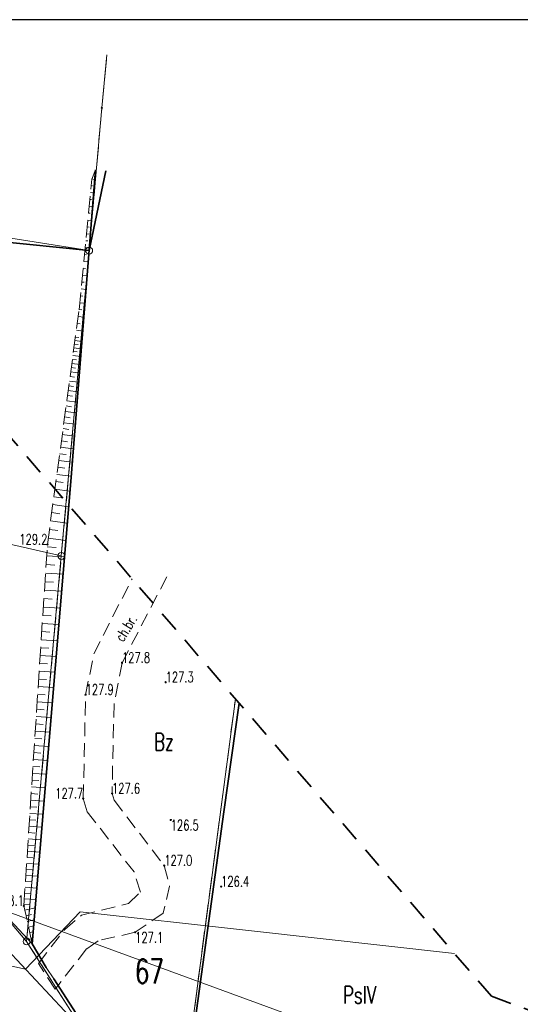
# Model space of a CAD drawing. Header units: metres. Extents: x 7471162 to 7473271, y 5962027 to 5964034.
# Tile 27 of 75: x 7471415 to 7471451, y 5963942 to 5964013. Entities that reach past the tile are written whole.
import ezdxf
from ezdxf.enums import TextEntityAlignment as Align

# ---------------------------------------------------------------- set-up
doc = ezdxf.new("R2010")
doc.units = ezdxf.units.M
doc.header["$MEASUREMENT"] = 0
for name, pattern in [('2_1', [0]), ('2_BUBZ02', [1.75, 1.25, -0.5]), ('2_BUBZ02G', [1.75, 1.25, -0.5]), ('2_KTCR02', [1.5, 1, -0.5]), ('2_KTOK04', [2.5, 1.5, -1]), ('2_KTOK05_01', [7.5, 7.5]), ('4', [2.5, 1.5, -1]), ('4_1', [0]), ('4_SUPK_01', [0]), ('4_SUPW_01', [0]), ('GDE', [0]), ('GUK', [2, 1.5, -0.5])]:
    doc.linetypes.add(name, pattern=pattern)
doc.layers.get('0').update_dxf_attribs({"color": 250, "linetype": 'CONTINUOUS', "lineweight": 100})
doc.layers.add('A_ramka', color=1, linetype='CONTINUOUS', lineweight=60, plot=False)
for name, color, linetype, lineweight in [('BUBZ_L_1', 7, '2_BUBZ02', 18), ('Dzialki', 7, 'GDE', 18), ('Kontury', 90, 'GUK', 18), ('KTCR_E_T_1', 7, 'CONTINUOUS', 15), ('KTCR_L_1', 7, '2_KTCR02', 18), ('KTOK_L_3', 7, '2_1', 18), ('KTOK_L_4', 7, '2_KTOK05_01', 35), ('LINIE_L_1', 90, '4', 35), ('Numery_dzialek', 7, 'CONTINUOUS', 18), ('Numery_konturow', 90, 'CONTINUOUS', 13), ('Punkty', 7, 'CONTINUOUS', 18), ('RTPW_T_0', 7, 'CONTINUOUS', 15), ('SUPK_L_0', 34, '4_SUPK_01', 18), ('SUPW_L_0', 5, '4_SUPW_01', 18)]:
    doc.layers.add(name, color=color, linetype=linetype, lineweight=lineweight)
doc.styles.get("Standard").update_dxf_attribs({"font": 'Simplex.SHX', "width": 0.75})

# ---------------------------------------------------------------- blocks, each defined once
blk = doc.blocks.new('GRT')
at = {"linetype": 'Continuous'}
blk.add_circle((0, 0), 0.25, dxfattribs=at)
blk = doc.blocks.new('GRO')
at = {"linetype": 'Continuous'}
blk.add_circle((0, 0), 0.045, dxfattribs=at)
blk = doc.blocks.new('2_RTPW01')
at = {"linetype": 'Continuous'}
blk.add_circle((0, 0), 0.045, dxfattribs=at)

msp = doc.modelspace()

# ---------------------------------------------------------------- linework, layer by layer
at = {"layer": 'A_ramka', "linetype": 'Continuous', "lineweight": 30}
msp.add_lwpolyline([(7471163.679, 5963811.211), (7471554.852, 5963811.211), (7471554.852, 5964013.282), (7471163.679, 5964013.282)], close=True, dxfattribs=at)
at = {"layer": 'BUBZ_L_1', "linetype": '2_BUBZ02'}
for p, q in [((7471420.185, 5963996.597), (7471420.645, 5964002.426)), ((7471419.182, 5963983.928), (7471420.185, 5963996.597)), ((7471416.075, 5963946.512), (7471419.182, 5963983.928))]:
    msp.add_line(p, q, dxfattribs=at)
at = {"layer": 'BUBZ_L_1', "linetype": '2_BUBZ02G'}
for p, q in [((7471420.375, 5964001.767), (7471420.645, 5964002.426)), ((7471419.465, 5963992.328), (7471420.375, 5964001.767)), ((7471417.175, 5963975.359), (7471419.465, 5963992.328)), ((7471415.475, 5963949.262), (7471417.175, 5963975.359)), ((7471416.075, 5963946.512), (7471415.475, 5963949.262))]:
    msp.add_line(p, q, dxfattribs=at)
at = {"layer": 'BUBZ_L_1', "linetype": '2_1'}
for p, q in [((7471420.574, 5964002.253), (7471420.629, 5964002.23)), ((7471420.384, 5964001.79), (7471420.543, 5964001.725)), ((7471420.281, 5964000.796), (7471420.514, 5964000.774)), ((7471420.329, 5964001.294), (7471420.442, 5964001.283)), ((7471420.233, 5964000.299), (7471420.354, 5964000.287)), ((7471420.137, 5963999.303), (7471420.267, 5963999.291)), ((7471420.185, 5963999.801), (7471420.436, 5963999.777)), ((7471420.089, 5963998.806), (7471420.357, 5963998.78)), ((7471419.993, 5963997.81), (7471420.278, 5963997.783)), ((7471420.041, 5963998.308), (7471420.18, 5963998.295)), ((7471419.946, 5963997.313), (7471420.092, 5963997.298)), ((7471419.898, 5963996.815), (7471420.2, 5963996.786)), ((7471419.802, 5963995.819), (7471420.121, 5963995.789)), ((7471419.85, 5963996.317), (7471420.005, 5963996.302)), ((7471419.754, 5963995.322), (7471419.918, 5963995.306)), ((7471419.658, 5963994.326), (7471419.83, 5963994.31)), ((7471419.706, 5963994.824), (7471420.042, 5963994.792)), ((7471419.61, 5963993.829), (7471419.963, 5963993.795)), ((7471419.514, 5963992.833), (7471419.884, 5963992.798)), ((7471419.562, 5963993.331), (7471419.743, 5963993.314)), ((7471419.466, 5963992.336), (7471419.655, 5963992.317)), ((7471419.399, 5963991.84), (7471419.804, 5963991.785)), ((7471419.265, 5963990.849), (7471419.725, 5963990.787)), ((7471419.332, 5963991.345), (7471419.548, 5963991.315)), ((7471419.165, 5963990.103), (7471419.665, 5963990.036)), ((7471419.199, 5963990.354), (7471419.442, 5963990.321)), ((7471419.058, 5963989.309), (7471419.33, 5963989.272)), ((7471419.094, 5963989.581), (7471419.624, 5963989.509)), ((7471419.13, 5963989.846), (7471419.387, 5963989.811)), ((7471418.981, 5963988.741), (7471419.269, 5963988.702)), ((7471419.02, 5963989.029), (7471419.58, 5963988.953)), ((7471418.858, 5963987.827), (7471419.484, 5963987.742)), ((7471418.9, 5963988.14), (7471419.204, 5963988.099)), ((7471418.941, 5963988.445), (7471419.533, 5963988.365)), ((7471418.769, 5963987.174), (7471419.432, 5963987.084)), ((7471418.814, 5963987.505), (7471419.136, 5963987.461)), ((7471418.676, 5963986.483), (7471419.377, 5963986.388)), ((7471418.723, 5963986.833), (7471419.064, 5963986.787)), ((7471418.578, 5963985.752), (7471419.318, 5963985.652)), ((7471418.628, 5963986.122), (7471418.988, 5963986.074)), ((7471418.473, 5963984.979), (7471419.257, 5963984.873)), ((7471418.526, 5963985.371), (7471418.907, 5963985.32)), ((7471418.419, 5963984.576), (7471418.822, 5963984.522)), ((7471418.306, 5963983.737), (7471418.731, 5963983.679)), ((7471418.363, 5963984.162), (7471419.192, 5963984.05)), ((7471418.186, 5963982.852), (7471418.634, 5963982.791)), ((7471418.247, 5963983.3), (7471419.12, 5963983.182)), ((7471418.124, 5963982.392), (7471419.044, 5963982.267)), ((7471417.995, 5963981.435), (7471418.964, 5963981.304)), ((7471418.06, 5963981.919), (7471418.532, 5963981.856)), ((7471417.928, 5963980.938), (7471418.425, 5963980.87)), ((7471417.859, 5963980.427), (7471418.88, 5963980.289)), ((7471417.716, 5963979.366), (7471418.791, 5963979.22)), ((7471417.788, 5963979.903), (7471418.312, 5963979.833)), ((7471417.641, 5963978.814), (7471418.193, 5963978.739)), ((7471417.565, 5963978.247), (7471418.698, 5963978.095)), ((7471417.486, 5963977.666), (7471418.068, 5963977.588)), ((7471417.323, 5963976.457), (7471417.936, 5963976.375)), ((7471417.406, 5963977.069), (7471418.599, 5963976.908)), ((7471417.238, 5963975.829), (7471418.495, 5963975.659)), ((7471417.164, 5963975.189), (7471417.807, 5963975.147)), ((7471417.122, 5963974.552), (7471418.397, 5963974.469)), ((7471417.081, 5963973.921), (7471417.713, 5963973.88)), ((7471417.041, 5963973.295), (7471418.292, 5963973.213)), ((7471417, 5963972.675), (7471417.62, 5963972.634)), ((7471416.92, 5963971.45), (7471417.53, 5963971.411)), ((7471416.96, 5963972.06), (7471418.19, 5963971.98)), ((7471416.881, 5963970.846), (7471418.089, 5963970.768)), ((7471416.842, 5963970.248), (7471417.441, 5963970.209)), ((7471416.803, 5963969.654), (7471417.99, 5963969.577)), ((7471416.765, 5963969.066), (7471417.353, 5963969.028)), ((7471416.689, 5963967.905), (7471417.267, 5963967.868)), ((7471416.727, 5963968.483), (7471417.893, 5963968.407)), ((7471416.652, 5963967.332), (7471417.798, 5963967.258)), ((7471416.615, 5963966.765), (7471417.183, 5963966.728)), ((7471416.579, 5963966.202), (7471417.704, 5963966.129)), ((7471416.506, 5963965.092), (7471417.612, 5963965.02)), ((7471416.542, 5963965.644), (7471417.1, 5963965.608)), ((7471416.47, 5963964.544), (7471417.018, 5963964.508)), ((7471416.435, 5963964), (7471417.521, 5963963.93)), ((7471416.365, 5963962.929), (7471417.432, 5963962.859)), ((7471416.4, 5963963.462), (7471416.938, 5963963.427)), ((7471416.331, 5963962.4), (7471416.86, 5963962.365)), ((7471416.297, 5963961.876), (7471417.345, 5963961.807)), ((7471416.229, 5963960.841), (7471417.259, 5963960.774)), ((7471416.263, 5963961.356), (7471416.782, 5963961.322)), ((7471416.196, 5963960.331), (7471416.706, 5963960.297)), ((7471416.163, 5963959.825), (7471417.175, 5963959.759)), ((7471416.098, 5963958.826), (7471417.092, 5963958.761)), ((7471416.13, 5963959.323), (7471416.632, 5963959.291)), ((7471416.066, 5963958.334), (7471416.559, 5963958.301)), ((7471416.003, 5963957.361), (7471416.487, 5963957.33)), ((7471416.034, 5963957.845), (7471417.011, 5963957.782)), ((7471415.971, 5963956.882), (7471416.931, 5963956.819)), ((7471415.91, 5963955.935), (7471416.852, 5963955.873)), ((7471415.94, 5963956.406), (7471416.416, 5963956.375)), ((7471415.879, 5963955.468), (7471416.346, 5963955.437)), ((7471415.819, 5963954.546), (7471416.278, 5963954.516)), ((7471415.849, 5963955.005), (7471416.775, 5963954.944)), ((7471415.79, 5963954.091), (7471416.699, 5963954.031)), ((7471415.731, 5963953.193), (7471416.625, 5963953.135)), ((7471415.76, 5963953.64), (7471416.211, 5963953.61)), ((7471415.674, 5963952.311), (7471416.552, 5963952.254)), ((7471415.702, 5963952.75), (7471416.145, 5963952.721)), ((7471415.645, 5963951.876), (7471416.08, 5963951.847)), ((7471415.589, 5963951.017), (7471416.017, 5963950.989)), ((7471415.617, 5963951.444), (7471416.48, 5963951.388)), ((7471415.534, 5963950.173), (7471415.954, 5963950.146)), ((7471415.562, 5963950.593), (7471416.409, 5963950.538)), ((7471415.507, 5963949.757), (7471416.34, 5963949.703)), ((7471415.48, 5963949.344), (7471415.893, 5963949.317)), ((7471415.546, 5963948.938), (7471416.29, 5963949.1)), ((7471415.634, 5963948.534), (7471416.038, 5963948.622)), ((7471415.722, 5963948.129), (7471416.218, 5963948.238)), ((7471415.81, 5963947.725), (7471416.182, 5963947.806)), ((7471415.899, 5963947.321), (7471416.147, 5963947.375)), ((7471415.987, 5963946.916), (7471416.111, 5963946.943))]:
    msp.add_line(p, q, dxfattribs=at)
msp.add_point((7471416.075, 5963946.512), dxfattribs=at)
at = {"layer": 'Dzialki'}
for p, q in [((7471421.47, 5964010.75), (7471421.11, 5964006.91)), ((7471421.11, 5964006.91), (7471420.19, 5963996.6)), ((7471420.19, 5963996.6), (7471404.02, 5963999.15)), ((7471418.18, 5963974.54), (7471420.19, 5963996.6)), ((7471401.2, 5963978.44), (7471418.18, 5963974.54)), ((7471415.67, 5963946.68), (7471418.18, 5963974.54)), ((7471426.24, 5963930.07), (7471430.753, 5963964.215)), ((7471405.44, 5963958.77), (7471415.67, 5963946.68)), ((7471415.67, 5963946.68), (7471426.24, 5963930.07))]:
    msp.add_line(p, q, dxfattribs=at)
at = {"layer": 'Kontury'}
for p, q in [((7471421.11, 5964006.91), (7471421.47, 5964010.75)), ((7471420.19, 5963996.6), (7471421.11, 5964006.91)), ((7471418.18, 5963974.54), (7471420.19, 5963996.6)), ((7471415.67, 5963946.68), (7471418.18, 5963974.54)), ((7471426.24, 5963930.07), (7471430.753, 5963964.215)), ((7471405.44, 5963958.77), (7471415.67, 5963946.68)), ((7471415.67, 5963946.68), (7471426.24, 5963930.07))]:
    msp.add_line(p, q, dxfattribs=at)
at = {"layer": 'KTCR_L_1', "linetype": '2_KTCR02'}
for p, q in [((7471420.525, 5963967.46), (7471423.291, 5963972.89)), ((7471425.804, 5963973.019), (7471422.564, 5963966.82)), ((7471419.935, 5963964.51), (7471420.525, 5963967.46)), ((7471422.564, 5963966.82), (7471421.985, 5963963.87)), ((7471419.765, 5963957.011), (7471419.935, 5963964.51)), ((7471421.985, 5963963.87), (7471421.844, 5963957.371)), ((7471421.844, 5963957.371), (7471421.994, 5963956.881)), ((7471420.055, 5963956.041), (7471419.765, 5963957.011)), ((7471421.994, 5963956.881), (7471425.614, 5963952.161)), ((7471423.434, 5963951.702), (7471420.055, 5963956.041)), ((7471423.904, 5963950.252), (7471423.434, 5963951.702)), ((7471425.614, 5963952.161), (7471425.994, 5963950.682)), ((7471423.024, 5963949.432), (7471423.904, 5963950.252)), ((7471425.994, 5963950.682), (7471425.544, 5963948.722)), ((7471419.635, 5963948.572), (7471423.024, 5963949.432)), ((7471425.544, 5963948.722), (7471423.514, 5963947.342)), ((7471418.425, 5963947.552), (7471419.635, 5963948.572)), ((7471416.535, 5963945.092), (7471418.425, 5963947.552)), ((7471423.514, 5963947.342), (7471420.834, 5963946.732)), ((7471420.834, 5963946.732), (7471420.005, 5963946.142)), ((7471420.005, 5963946.142), (7471417.735, 5963943.232)), ((7471417.735, 5963943.232), (7471416.535, 5963945.092))]:
    msp.add_line(p, q, dxfattribs=at)
at = {"layer": 'KTOK_L_3', "linetype": '2_KTOK04'}
msp.add_line((7471417.08, 5963944.81), (7471417.64, 5963943.98), dxfattribs=at)
at = {"layer": 'KTOK_L_4', "linetype": '2_KTOK05_01'}
for p, q in [((7471420.645, 5964002.426), (7471418.865, 5963979.919)), ((7471421.395, 5964002.367), (7471420.185, 5963996.597)), ((7471404.122, 5963998.229), (7471420.185, 5963996.597)), ((7471418.865, 5963979.919), (7471416.075, 5963946.512)), ((7471431.019, 5963963.905), (7471429.921, 5963956.051)), ((7471405.388, 5963957.919), (7471416.075, 5963946.512)), ((7471429.921, 5963956.051), (7471426.793, 5963933.354)), ((7471416.075, 5963946.512), (7471417.08, 5963944.81)), ((7471417.64, 5963943.98), (7471420.045, 5963940.253))]:
    msp.add_line(p, q, dxfattribs=at)
at = {"layer": 'LINIE_L_1', "linetype": '4'}
for p, q in [((7471414.055, 5963983.627), (7471449.243, 5963942.719)), ((7471449.243, 5963942.719), (7471516.082, 5963918.14))]:
    msp.add_line(p, q, dxfattribs=at)
at = {"layer": 'SUPK_L_0', "linetype": '4_SUPK_01'}
msp.add_line((7471414.265, 5963946.107), (7471423.341, 5963936.42), dxfattribs=at)
at = {"layer": 'SUPK_L_0', "linetype": '4_1'}
msp.add_line((7471414.265, 5963946.107), (7471423.341, 5963936.42), dxfattribs=at)
at = {"layer": 'SUPW_L_0', "linetype": '4_SUPW_01'}
for p, q in [((7471439.983, 5963939.433), (7471412.475, 5963949.502)), ((7471415.594, 5963944.689), (7471419.53, 5963948.823)), ((7471419.53, 5963948.823), (7471431.698, 5963947.475)), ((7471431.698, 5963947.475), (7471446.588, 5963945.805)), ((7471414.048, 5963945.013), (7471415.594, 5963944.689))]:
    msp.add_line(p, q, dxfattribs=at)
at = {"layer": 'SUPW_L_0', "linetype": '4_1'}
for p, q in [((7471439.983, 5963939.433), (7471412.475, 5963949.502)), ((7471419.53, 5963948.823), (7471415.594, 5963944.689)), ((7471431.698, 5963947.475), (7471419.53, 5963948.823)), ((7471446.588, 5963945.805), (7471431.698, 5963947.475)), ((7471415.594, 5963944.689), (7471414.048, 5963945.013))]:
    msp.add_line(p, q, dxfattribs=at)

# ---------------------------------------------------------------- block references
at = {"layer": 'Punkty'}
for name, p in [('GRO', (7471421.11, 5964006.91)), ('GRT', (7471420.19, 5963996.6)), ('GRT', (7471418.18, 5963974.54)), ('GRT', (7471415.67, 5963946.68))]:
    msp.add_blockref(name, p, dxfattribs=at)
at = {"layer": 'RTPW_T_0'}
for p in [(7471417.175, 5963975.359), (7471422.564, 5963966.82), (7471425.714, 5963965.41), (7471419.935, 5963964.51), (7471421.844, 5963957.371), (7471419.765, 5963957.011), (7471426.084, 5963955.459), (7471425.614, 5963952.161), (7471429.724, 5963950.642), (7471415.475, 5963949.262), (7471423.514, 5963947.342)]:
    msp.add_blockref('2_RTPW01', p, dxfattribs=at)

# ---------------------------------------------------------------- texts
at = {"layer": 'KTCR_E_T_1', "width": 0.7}
msp.add_text('ch.br.', height=0.75, rotation=58.43819, dxfattribs=at).set_placement((7471422.853, 5963969.327), align=Align.MIDDLE)
at = {"layer": 'Numery_dzialek', "width": 0.7}
msp.add_text('67', height=1.75, dxfattribs=at).set_placement((7471423.49, 5963945.399), align=Align.TOP_LEFT)
at = {"layer": 'Numery_konturow', "width": 0.7}
for s, p in [('Bz', (7471424.877, 5963960.478)), ('PsIV', (7471438.525, 5963942.191))]:
    msp.add_text(s, height=1.25, dxfattribs=at).set_placement(p)
at = {"layer": 'RTPW_T_0', "width": 0.7}
for s, p in [('129.2', (7471417.175, 5963975.359)), ('127.7', (7471419.765, 5963957.011)), ('128.1', (7471415.475, 5963949.262))]:
    msp.add_text(s, height=0.75, dxfattribs=at).set_placement(p, align=Align.RIGHT)
for s, p in [('127.8', (7471422.564, 5963966.82)), ('127.3', (7471425.714, 5963965.41)), ('127.9', (7471419.935, 5963964.51)), ('127.6', (7471421.844, 5963957.371)), ('127.0', (7471425.614, 5963952.161)), ('126.4', (7471429.724, 5963950.642))]:
    msp.add_text(s, height=0.75, dxfattribs=at).set_placement(p)
for s, p in [('126.5', (7471426.084, 5963955.459)), ('127.1', (7471423.514, 5963947.342))]:
    msp.add_text(s, height=0.75, dxfattribs=at).set_placement(p, align=Align.TOP_LEFT)

doc.saveas('drawing.dxf')
